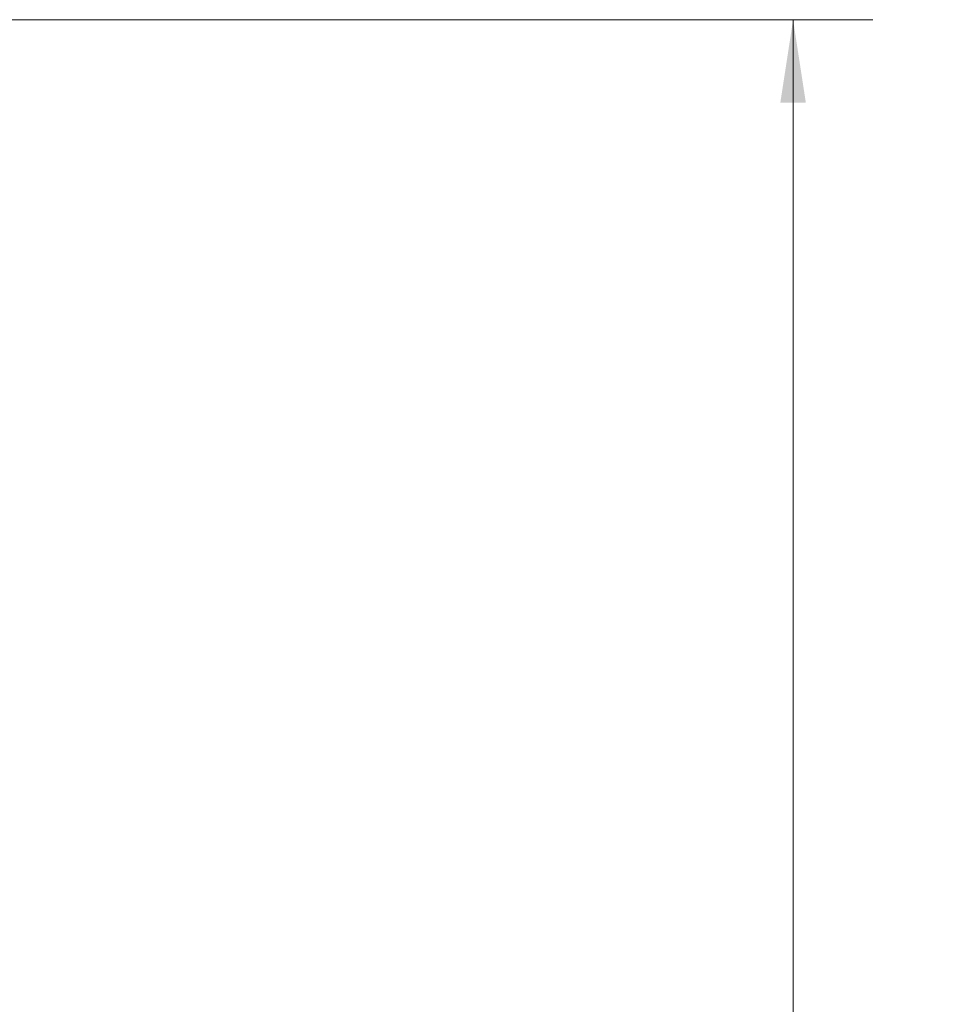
# Model space of a CAD drawing. Header units: millimetres. Extents: x 19 to 844, y 7 to 552.
# Tile 165 of 175: x 438 to 475, y 340 to 380. Entities that reach past the tile are written whole.
import ezdxf

# ---------------------------------------------------------------- set-up
doc = ezdxf.new("R2010")
doc.units = ezdxf.units.MM
doc.styles.add('SLDTEXTSTYLE0', font='TXT', dxfattribs={"width": 0.75})
doc.dimstyles.new('SLDDIMSTYLE1', dxfattribs={"dimtxt": 3.5, "dimasz": 3.302, "dimexe": 0, "dimexo": 0.0625, "dimgap": 0.875, "dimtad": 0, "dimtih": 1, "dimtoh": 1, "dimdec": 1, "dimlfac": 2.5, "dimrnd": 1e-09, "dimzin": 12, "dimdsep": 46, "dimtxsty": 'SLDTEXTSTYLE0', "dimsah": 1, "dimcen": 0.09, "dimadec": 0, "dimazin": 3, "dimtfac": 1, "dimtdec": 1, "dimtofl": 0, "dimtmove": 0, "dimatfit": 3, "dimfxl": 0, "dimfrac": 2, "dimtolj": 1, "dimtzin": 12, "dimarcsym": 0})

# ---------------------------------------------------------------- blocks, each defined once
blk = doc.blocks.new('_D_13')
at = {"color": 7, "linetype": 'Continuous', "lineweight": 0}
for p, q in [((424.276, 379.673), (471.763, 379.673)), ((468.588, 379.673), (468.588, 291.927)), ((468.588, 198.625), (468.588, 286.371)), ((457.656, 198.625), (471.763, 198.625))]:
    blk.add_line(p, q, dxfattribs=at)
for points in [[(468.588, 379.673), (468.08, 376.371), (469.096, 376.371)], [(468.588, 198.625), (469.096, 201.927), (468.08, 201.927)]]:
    blk.add_solid(points, dxfattribs=at)
at = {"color": 7, "linetype": 'Continuous', "lineweight": 0, "insert": (462.77, 290.883), "char_height": 3.5, "attachment_point": 1, "style": 'SLDTEXTSTYLE0'}
blk.add_mtext('452.6', dxfattribs=at)

msp = doc.modelspace()

# ---------------------------------------------------------------- dimensions: what is measured, and where the dimension line sits
at = {"color": 7, "linetype": 'Continuous', "lineweight": 0}
dim = msp.add_linear_dim(base=(468.588, 198.625), p1=(423.006, 379.673), p2=(456.386, 198.625), angle=90, dimstyle='SLDDIMSTYLE1', dxfattribs=at)
dim.commit()
dim.dimension.update_dxf_attribs({"geometry": '_D_13', "text_midpoint": (468.588, 289.149), "dimtype": 160})

doc.saveas('drawing.dxf')
